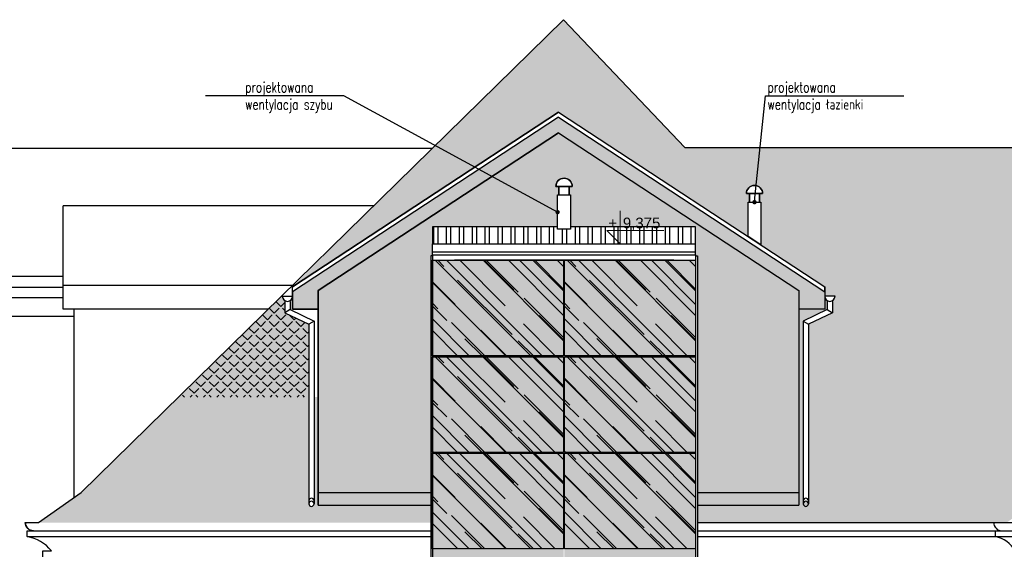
# Model space of a CAD drawing. Header units: millimetres. Extents: x -33628 to -373, y -3399 to 2697.
# Tile 96 of 99: x -24197 to -23050, y 2069 to 2686. Entities that reach past the tile are written whole.
import ezdxf
from ezdxf import colors
from ezdxf.entities.mleader import LeaderData, LeaderLine
from ezdxf.math import Vec2, Vec3

# ---------------------------------------------------------------- set-up
doc = ezdxf.new("R2010")
doc.units = ezdxf.units.MM
doc.header["$LTSCALE"] = 0.2
doc.header["$MEASUREMENT"] = 0
for name, color, linetype in [('-md_kominy', 35, 'Continuous'), ('_MD-DACHÓWKA', 7, 'Continuous'), ('_md-elewacje', 7, 'Continuous'), ('_md-elewacje-obrysowe', 2, 'Continuous'), ('_md-szry', 254, 'Continuous'), ('A-opis', 7, 'Continuous'), ('A-szkło', 154, 'Continuous'), ('A-widok', 41, 'Continuous')]:
    doc.layers.add(name, color=color, linetype=linetype)
for name, color, linetype, true_color in [('_md-dach czerwień', 7, 'Continuous', 0xff7c51), ('_md-kolor 1', 7, 'Continuous', 0xffd2a8), ('_md-szyby tło', 7, 'Continuous', 0xd6f4fe)]:
    doc.layers.add(name, color=color, linetype=linetype, true_color=true_color)
doc.layers.add('A_OPIS', color=2, linetype='Continuous', lineweight=13)
doc.styles.add('Arch-Dim', font='romans.shx', dxfattribs={"width": 0.75})
doc.styles.add('ODNOŚNIKI', font='arial.ttf')

# ---------------------------------------------------------------- blocks, each defined once
blk = doc.blocks.new('ZNAK-POZIOM przekrój')
at = {"ltscale": 10}
for p in [(0, 7.68), (-3.13, 3.12)]:
    blk.add_line(p, (0, 0), dxfattribs=at)
at = {"ltscale": 5}
blk.add_line((10.19, 3.12), (-3.13, 3.12), dxfattribs=at)
at = {"style": 'ODNOŚNIKI', "flags": 4}
for tag, p in [('ZNAK', (-2.76, 3.59)), ('POZIOM', (0.61, 3.59))]:
    blk.add_attdef(tag, p, '', height=2.5, dxfattribs=at)
blk = doc.blocks.new('_Dot')
at = {"color": 0, "linetype": 'ByBlock', "lineweight": -2}
blk.add_line((-0.5, 0), (-1, 0), dxfattribs=at)
at = {"color": 0, "linetype": 'ByBlock', "const_width": 0.5}
blk.add_lwpolyline([(-0.25, 0, 1), (0.25, 0, 1)], format="xyb", close=True, dxfattribs=at)

msp = doc.modelspace()

# ---------------------------------------------------------------- hatches: boundary and pattern name
at = {"layer": '_md-dach czerwień'}
h = msp.add_hatch(color=256, dxfattribs=at)
h.dxf.hatch_style = 1
h.paths.add_polyline_path([(-23047.4, 2100.4), (-23019.5, 2119.8), (-23019.5, 2335.4), (-23019.5, 2354.6), (-23032.4, 2354.6), (-23032.4, 2374.9), (-23014.3, 2446.2), (-22969.2, 2446.2), (-22918.6, 2446.2), (-22910.2, 2413.2), (-22910.2, 2100.4)], flags=16)
h.paths.add_polyline_path([(-22974.4, 2135.6), (-22974.4, 2119.3), (-22944, 2119.3), (-22923.7, 2141.7), (-22923.7, 2354.6), (-22912.1, 2400.4), (-22918.6, 2425.9), (-22936.6, 2354.6), (-22944, 2354.6), (-22951.1, 2354.6), (-22951.1, 2374.9), (-22969.2, 2446.2), (-22987.3, 2374.9), (-22987.3, 2354.6), (-22989.1, 2354.6), (-22989.1, 2119.3)], flags=0)
h.paths.add_polyline_path([(-22968.8, 2332.3), (-22968.8, 2257.3), (-22968.8, 2182.3), (-22959.2, 2182.3), (-22949.6, 2182.3), (-22949.6, 2257.3), (-22949.6, 2332.3), (-22959.2, 2332.3)], flags=0)
h.paths.add_polyline_path([(-22987.3, 2354.6), (-22969.2, 2425.9), (-22962.8, 2400.4), (-22974.4, 2354.6)], flags=0)
h.paths.add_polyline_path([(-23013.9, 2332.3), (-23013.9, 2257.3), (-23013.9, 2182.3), (-23004.3, 2182.3), (-22994.7, 2182.3), (-22994.7, 2257.3), (-22994.7, 2332.3), (-23004.3, 2332.3)], flags=0)
h.paths.add_polyline_path([(-22918.6, 2446.2), (-22910.2, 2446.2), (-22910.2, 2413.2)], flags=16)
h.paths.add_polyline_path([(-23259.5, 2363.9), (-23247.5, 2363.9, -0.284079), (-23250.8, 2358.6, -0.557537)], flags=16)
h.paths.add_polyline_path([(-23333.8, 2423.6), (-23259.5, 2374.9), (-23259.5, 2368.9), (-23259.5, 2363.9, 0.557537), (-23250.5, 2357.9), (-23250.5, 2344.5), (-23278.5, 2331.2), (-23278.5, 2130.8), (-23278.5, 2125.7), (-23278.5, 2122.2, 1), (-23284.5, 2122.2, 1), (-23278.5, 2122.2), (-23278.5, 2100.4), (-23062.7, 2100.4), (-23047.4, 2100.4), (-22910.2, 2100.4), (-22910.2, 2413.2), (-22910.2, 2446.2), (-22910.2, 2536.9), (-23422.4, 2536.9), (-23563.7, 2685.9), (-23716.7, 2536), (-23785, 2469.1), (-23878.8, 2375.4), (-23569.5, 2578.2), (-23348.8, 2433.4), (-23348.8, 2473.4), (-23347.3, 2473.4), (-23347.3, 2483.4), (-23350.8, 2483.4, -1), (-23331.8, 2483.4), (-23335.3, 2483.4), (-23335.3, 2473.4), (-23333.8, 2473.4)])
h = msp.add_hatch(color=256, dxfattribs=at)
h.dxf.hatch_style = 1
h.paths.add_polyline_path([(-22910.2, 2446.2), (-22690.5, 2446.2), (-22600.9, 2536.9), (-22910.2, 2536.9)])
edge = h.paths.add_edge_path()
edge.add_line((-24175.5, 2100.4), (-23698.5, 2100.4))
edge.add_line((-23698.5, 2100.4), (-23698.5, 2120.4))
edge.add_line((-23698.5, 2120.4), (-23849.5, 2120.4))
edge.add_line((-23849.5, 2120.4), (-23849.5, 2246.4))
edge.add_line((-23849.5, 2246.4), (-23854.5, 2246.4))
edge.add_line((-23854.5, 2246.4), (-23854.5, 2122.2))
edge.add_arc((-23857.5, 2122.2), 3, 180, 360, ccw=False)
edge.add_line((-23860.5, 2122.2), (-23860.5, 2246.4))
edge.add_line((-23860.5, 2246.4), (-24012.4, 2246.4))
edge.add_line((-24012.4, 2246.4), (-24125.7, 2135.4))
edge.add_line((-24125.7, 2135.4), (-24175.5, 2100.4))
h = msp.add_hatch(color=256, dxfattribs=at)
h.dxf.hatch_style = 1
h.paths.add_polyline_path([(-23907.7, 2348.9), (-23891.5, 2363.9, 0.284079), (-23888.5, 2357.9), (-23888.5, 2344.5), (-23860.5, 2331.2), (-23860.5, 2246.4), (-24012.4, 2246.4)])
h = msp.add_hatch(color=256, dxfattribs=at)
h.dxf.hatch_style = 1
edge = h.paths.add_edge_path()
edge.add_line((-23289.5, 2120.4), (-23289.5, 2135.4))
edge.add_line((-23289.5, 2135.4), (-23289.5, 2348.9))
edge.add_line((-23289.5, 2348.9), (-23259.5, 2348.9))
edge.add_line((-23259.5, 2348.9), (-23259.5, 2363.9))
edge.add_arc((-23253.5, 2363.9), 6, 180, 240)
edge.add_line((-23256.5, 2358.7), (-23256.5, 2348.3))
edge.add_line((-23256.5, 2348.3), (-23284.5, 2334.9))
edge.add_line((-23284.5, 2334.9), (-23284.5, 2125.7))
edge.add_line((-23284.5, 2125.7), (-23284.5, 2122.2))
edge.add_arc((-23281.5, 2122.2), 3, 180, 360)
edge.add_line((-23278.5, 2122.2), (-23278.5, 2100.4))
edge.add_line((-23278.5, 2100.4), (-23437.1, 2100.4))
edge.add_line((-23437.1, 2100.4), (-23437.1, 2120.4))
edge.add_line((-23437.1, 2120.4), (-23289.5, 2120.4))
h.paths.add_polyline_path([(-23289.5, 2135.4), (-23289.5, 2120.4), (-23437.1, 2120.4), (-23437.1, 2135.4)])
h = msp.add_hatch(color=256, dxfattribs=at)
h.dxf.hatch_style = 1
h.paths.add_polyline_path([(-23698.5, 2120.4), (-23698.5, 2135.4), (-23849.5, 2135.4), (-23849.5, 2120.4)])
at = {"layer": '_MD-DACHÓWKA'}
h = msp.add_hatch(dxfattribs=at)
h.set_pattern_fill('ANGLE', color=256, scale=40, angle=45)
h.set_pattern_definition([(45, (32.454, -2283.854), (-7.7781746, 7.7781746), [8, -3]), (135, (32.454, -2283.854), (-7.7781746, -7.7781746), [8, -3])])
h.paths.add_polyline_path([(-23047.4, 2100.4), (-23019.5, 2119.8), (-23019.5, 2335.4), (-23019.5, 2354.6), (-23032.4, 2354.6), (-23032.4, 2374.9), (-23014.3, 2446.2), (-22969.2, 2446.2), (-22918.6, 2446.2), (-22910.2, 2413.2), (-22910.2, 2100.4)], flags=16)
h.paths.add_polyline_path([(-22974.4, 2135.6), (-22974.4, 2119.3), (-22944, 2119.3), (-22923.7, 2141.7), (-22923.7, 2354.6), (-22912.1, 2400.4), (-22918.6, 2425.9), (-22936.6, 2354.6), (-22944, 2354.6), (-22951.1, 2354.6), (-22951.1, 2374.9), (-22969.2, 2446.2), (-22987.3, 2374.9), (-22987.3, 2354.6), (-22989.1, 2354.6), (-22989.1, 2119.3)], flags=0)
h.paths.add_polyline_path([(-22968.8, 2332.3), (-22968.8, 2257.3), (-22968.8, 2182.3), (-22959.2, 2182.3), (-22949.6, 2182.3), (-22949.6, 2257.3), (-22949.6, 2332.3), (-22959.2, 2332.3)], flags=0)
h.paths.add_polyline_path([(-22987.3, 2354.6), (-22969.2, 2425.9), (-22962.8, 2400.4), (-22974.4, 2354.6)], flags=0)
h.paths.add_polyline_path([(-23013.9, 2332.3), (-23013.9, 2257.3), (-23013.9, 2182.3), (-23004.3, 2182.3), (-22994.7, 2182.3), (-22994.7, 2257.3), (-22994.7, 2332.3), (-23004.3, 2332.3)], flags=0)
h.paths.add_polyline_path([(-22918.6, 2446.2), (-22910.2, 2446.2), (-22910.2, 2413.2)], flags=16)
h.paths.add_polyline_path([(-23259.5, 2363.9), (-23247.5, 2363.9, -0.284079), (-23250.8, 2358.6, -0.557537)], flags=16)
h.paths.add_polyline_path([(-23333.8, 2423.6), (-23259.5, 2374.9), (-23259.5, 2368.9), (-23259.5, 2363.9, 0.557537), (-23250.5, 2357.9), (-23250.5, 2344.5), (-23278.5, 2331.2), (-23278.5, 2130.8), (-23278.5, 2125.7), (-23278.5, 2122.2, 1), (-23284.5, 2122.2, 1), (-23278.5, 2122.2), (-23278.5, 2100.4), (-23062.7, 2100.4), (-23047.4, 2100.4), (-22910.2, 2100.4), (-22910.2, 2413.2), (-22910.2, 2446.2), (-22910.2, 2536.9), (-23422.4, 2536.9), (-23563.7, 2685.9), (-23716.7, 2536), (-23785, 2469.1), (-23878.8, 2375.4), (-23569.5, 2578.2), (-23348.8, 2433.4), (-23348.8, 2473.4), (-23347.3, 2473.4), (-23347.3, 2483.4), (-23350.8, 2483.4, -1), (-23331.8, 2483.4), (-23335.3, 2483.4), (-23335.3, 2473.4), (-23333.8, 2473.4)])
h = msp.add_hatch(dxfattribs=at)
h.set_pattern_fill('ANGLE', color=256, scale=40, angle=45)
h.set_pattern_definition([(45, (32.454, -2283.854), (-7.7781746, 7.7781746), [8, -3]), (135, (32.454, -2283.854), (-7.7781746, -7.7781746), [8, -3])])
h.paths.add_polyline_path([(-22910.2, 2446.2), (-22690.5, 2446.2), (-22600.9, 2536.9), (-22910.2, 2536.9)])
edge = h.paths.add_edge_path()
edge.add_line((-23849.5, 2100.4), (-24175.5, 2100.4))
edge.add_line((-24175.5, 2100.4), (-24125.7, 2135.4))
edge.add_line((-24125.7, 2135.4), (-24012.4, 2246.4))
edge.add_line((-24012.4, 2246.4), (-23860.5, 2246.4))
edge.add_line((-23860.5, 2246.4), (-23860.5, 2122.2))
edge.add_arc((-23857.5, 2122.2), 3, 180, 360)
edge.add_line((-23854.5, 2122.2), (-23854.5, 2246.4))
edge.add_line((-23854.5, 2246.4), (-23849.5, 2246.4))
edge.add_line((-23849.5, 2246.4), (-23849.5, 2120.4))
edge.add_line((-23849.5, 2120.4), (-23849.5, 2100.4))
h = msp.add_hatch(dxfattribs=at)
h.set_pattern_fill('ANGLE', color=256, scale=40, angle=45)
h.set_pattern_definition([(45, (32.454, -2283.854), (-7.7781746, 7.7781746), [8, -3]), (135, (32.454, -2283.854), (-7.7781746, -7.7781746), [8, -3])])
h.paths.add_polyline_path([(-23907.7, 2348.9), (-23891.5, 2363.9, 0.284079), (-23888.5, 2357.9), (-23888.5, 2344.5), (-23860.5, 2331.2), (-23860.5, 2246.4), (-24012.4, 2246.4)])
at = {"layer": '_md-kolor 1'}
h = msp.add_hatch(color=256, dxfattribs=at)
h.dxf.hatch_style = 1
h.paths.add_polyline_path([(-23289.5, 2370.7), (-23569.5, 2554.3), (-23849.5, 2370.7), (-23849.5, 2348.9), (-23849.5, 2135.4), (-23718.5, 2135.4), (-23718.5, 2410.8), (-23718.5, 2410.8), (-23716.5, 2410.8), (-23716.5, 2411.9), (-23716.5, 2415), (-23716.5, 2425), (-23716.5, 2444.8), (-23570.7, 2444.8), (-23570.7, 2481.8), (-23569.2, 2481.8), (-23569.2, 2491.8), (-23572.7, 2491.8, -1), (-23553.7, 2491.8, -0.000526), (-23553.7, 2491.8), (-23553.7, 2491.8), (-23557.2, 2491.8), (-23557.2, 2481.8), (-23555.7, 2481.8), (-23555.7, 2444.8), (-23409.9, 2444.8), (-23409.9, 2425), (-23409.9, 2415), (-23409.9, 2412.5), (-23409.9, 2410.8), (-23409.9, 2410.8), (-23407.9, 2410.8), (-23407.9, 2410.8), (-23407.9, 2135.4), (-23289.5, 2135.4), (-23289.5, 2348.9)])
at = {"layer": '_md-szry'}
h = msp.add_hatch(color=256, dxfattribs=at)
h.dxf.hatch_style = 1
h.paths.add_polyline_path([(-23879.5, 2368.9), (-23879.5, 2348.9), (-23849.5, 2348.9), (-23849.5, 2370.7), (-23569.5, 2554.3), (-23289.5, 2370.7), (-23289.5, 2348.9), (-23259.5, 2348.9), (-23259.5, 2368.9), (-23569.5, 2572.2)])

# ---------------------------------------------------------------- linework, layer by layer
at = {"layer": '-md_kominy', "ltscale": 40}
for p, q in [((-23572.7, 2491.8), (-23553.7, 2491.8)), ((-23350.8, 2483.4), (-23331.8, 2483.4))]:
    msp.add_line(p, q, dxfattribs=at)
at = {"layer": '-md_kominy', "ltscale": 40, "elevation": 0}
msp.add_lwpolyline([(-23553.7, 2491.8, 1), (-23572.7, 2491.8, 1)], format="xyb", dxfattribs=at)
msp.add_lwpolyline([(-23569.2, 2481.8), (-23557.2, 2481.8), (-23557.2, 2491.8), (-23569.2, 2491.8)], close=True, dxfattribs=at)
at = {"layer": '-md_kominy', "ltscale": 40}
msp.add_lwpolyline([(-23331.8, 2483.4, 1), (-23350.8, 2483.4, 1)], format="xyb", dxfattribs=at)
msp.add_lwpolyline([(-23348.8, 2433.4), (-23348.8, 2473.4), (-23347.3, 2473.4), (-23347.3, 2483.4), (-23350.8, 2483.4, -1), (-23331.8, 2483.4), (-23335.3, 2483.4), (-23335.3, 2473.4), (-23333.8, 2473.4), (-23333.8, 2423.6)], format="xyb", close=True, dxfattribs=at)
msp.add_lwpolyline([(-23347.3, 2473.4), (-23335.3, 2473.4), (-23335.3, 2483.4), (-23347.3, 2483.4)], close=True, dxfattribs=at)
msp.add_lwpolyline([(-23348.8, 2433.4), (-23348.8, 2473.4), (-23333.8, 2473.4), (-23333.8, 2423.6)], dxfattribs=at)
at = {"layer": '_md-elewacje'}
for p, q in [((-24125.7, 2135.4), (-23563.7, 2685.9)), ((-23563.7, 2685.9), (-23422.4, 2536.9)), ((-23569.5, 2578.2), (-23879.5, 2374.9)), ((-23569.5, 2572.2), (-23879.5, 2368.9)), ((-23569.5, 2578.2), (-23259.5, 2374.9)), ((-23569.5, 2572.2), (-23259.5, 2368.9)), ((-23569.5, 2554.3), (-23849.5, 2370.7)), ((-23569.5, 2554.3), (-23289.5, 2370.7)), ((-23716.7, 2536), (-24588.8, 2536)), ((-23422.4, 2536.9), (-22604.4, 2536.9)), ((-23785, 2469.1), (-24146.9, 2469.1)), ((-24146.9, 2348.9), (-24146.9, 2469.1)), ((-24749, 2387.4), (-24146.9, 2387.4)), ((-23879.5, 2376.5), (-24146.9, 2376.5)), ((-23879.5, 2368.9), (-23879.5, 2374.9)), ((-23259.5, 2368.9), (-23259.5, 2374.9)), ((-24753.2, 2374.5), (-24146.9, 2374.5)), ((-23891.5, 2363.9), (-23879.5, 2363.9)), ((-23879.5, 2368.9), (-23879.5, 2348.9)), ((-23849.5, 2370.7), (-23849.5, 2120.4)), ((-23289.5, 2370.7), (-23289.5, 2120.4)), ((-23259.5, 2368.9), (-23259.5, 2348.9)), ((-23247.5, 2363.9), (-23259.5, 2363.9)), ((-24753.2, 2362.5), (-24146.9, 2362.5)), ((-23888.5, 2357.9), (-23888.5, 2344.5)), ((-23882.5, 2357.9), (-23882.5, 2348.3)), ((-23256.5, 2357.9), (-23256.5, 2348.3)), ((-23250.5, 2357.9), (-23250.5, 2344.5)), ((-24745.7, 2340.5), (-24134.3, 2340.5)), ((-23907.7, 2348.9), (-24146.9, 2348.9)), ((-24134.3, 2348.9), (-24134.3, 2129.4)), ((-23882.5, 2348.3), (-23888.5, 2344.5)), ((-23888.5, 2344.5), (-23860.5, 2331.2)), ((-23882.5, 2348.3), (-23854.5, 2334.9)), ((-23879.5, 2348.9), (-23849.5, 2348.9)), ((-23259.5, 2348.9), (-23289.5, 2348.9)), ((-23256.5, 2348.3), (-23284.5, 2334.9)), ((-23250.5, 2344.5), (-23278.5, 2331.2)), ((-23256.5, 2348.3), (-23250.5, 2344.5)), ((-23854.5, 2334.9), (-23860.5, 2331.2)), ((-23860.5, 2331.2), (-23860.5, 2122.2)), ((-23854.5, 2334.9), (-23854.5, 2122.2)), ((-23284.5, 2334.9), (-23284.5, 2122.2)), ((-23284.5, 2334.9), (-23278.5, 2331.2)), ((-23278.5, 2331.2), (-23278.5, 2122.2)), ((-24175.5, 2100.4), (-24125.7, 2135.4)), ((-23849.5, 2135.4), (-23289.5, 2135.4)), ((-23849.5, 2120.4), (-23289.5, 2120.4)), ((-23437.1, 2100.4), (-21812.3, 2100.4)), ((-24188.7, 2084), (-24188.7, 2090.8)), ((-24181.3, 2090.8), (-22488.4, 2090.8)), ((-23060.5, 2084), (-23060.5, 2090.8)), ((-24188.7, 2084), (-22488.4, 2084))]:
    msp.add_line(p, q, dxfattribs=at)
for centre, radius, start, end in [((-23885.5, 2363.9), 6, 180, 0), ((-23253.5, 2363.9), 6, 180, 0), ((-23857.5, 2125.7), 3, 0, 180), ((-23857.5, 2122.2), 3, 0, 180), ((-23281.5, 2125.7), 3, 0, 180), ((-23281.5, 2122.2), 3, 0, 180), ((-23857.5, 2122.2), 3, 180, 0), ((-23281.5, 2122.2), 3, 180, 0), ((-24181.3, 2100.4), 9.57, 179.9969, 270), ((-23053.1, 2100.4), 9.57, 179.9969, 270), ((-24197.2, 2037.3), 47.5, 39.5007, 79.6588), ((-23068.4, 2048.5), 36.4, 31.4964, 77.4401)]:
    msp.add_arc(centre, radius, start, end, dxfattribs=at)
at = {"layer": '_md-elewacje-obrysowe'}
msp.add_lwpolyline([(-24165.5, 1480.3), (-24165.5, 1870.3), (-24159.9, 1870.3), (-24159.9, 2033.3), (-24170.5, 2033.3), (-24170.5, 2067.5), (-24160.5, 2067.5, 0.177038), (-24188.7, 2084), (-24188.7, 2090.8), (-24181.3, 2090.8, -0.414229), (-24190.9, 2100.4), (-24175.5, 2100.4), (-24125.7, 2135.4), (-23563.7, 2685.9), (-23422.4, 2536.9), (-22600.9, 2536.9), (-22517.2, 2621.7), (-22357.8, 2621.7)], format="xyb", dxfattribs=at)
for points in [[(-23849.5, 2348.9), (-23879.5, 2348.9), (-23879.5, 2374.9), (-23569.5, 2578.2), (-23259.5, 2374.9), (-23259.5, 2348.9), (-23289.5, 2348.9)], [(-23849.5, 2120.4), (-23849.5, 2348.9), (-23849.5, 2370.7), (-23569.5, 2554.3), (-23289.5, 2370.7), (-23289.5, 2120.4)]]:
    msp.add_lwpolyline(points, dxfattribs=at)

# ---------------------------------------------------------------- leaders
at = {"layer": 'A-opis'}
ml = msp.add_multileader_mtext('Standard', dxfattribs=at)
ml.set_content('\\pxt4;projektowana wentylacja szybu', color=256, style='Arch-Dim')
ml.set_leader_properties(color=30)
ml.set_arrow_properties(name='DOT')
ml.build(insert=Vec2(0, 0))
ml.multileader.update_dxf_attribs({"text_left_attachment_type": 6, "text_right_attachment_type": 6, "dogleg_length": 2, "arrow_head_size": 5})
ctx = ml.context
ctx.base_point, ctx.char_height, ctx.arrow_head_size, ctx.landing_gap_size, ctx.plane_origin, ctx.plane_x_axis, ctx.plane_y_axis = Vec3(-23934.9, 2597.3), 12, 5, 0.2, Vec3(-22331.9, 6697.9), Vec3(-1, 0), Vec3(0, -1)
ctx.left_attachment, ctx.right_attachment = 6, 6
notes = []
notes.append((ctx, [(0, (1, 1, 0), (-23819.9, 2597.3), (-1, 0), 2, [(1, [(-23570.7, 2461.8)], 0, [])])]))
ctx.mtext.insert, ctx.mtext.width = Vec3(-23934.7, 2613.3), 157.298
ml = msp.add_multileader_mtext('Standard', dxfattribs=at)
ml.set_content('\\pxt4;projektowana wentylacja łazienki', color=256, style='Arch-Dim')
ml.set_leader_properties(color=30)
ml.set_arrow_properties(name='DOT')
ml.build(insert=Vec2(0, 0))
ml.multileader.update_dxf_attribs({"text_left_attachment_type": 6, "text_right_attachment_type": 6, "dogleg_length": 2, "arrow_head_size": 5})
ctx = ml.context
ctx.base_point, ctx.char_height, ctx.arrow_head_size, ctx.landing_gap_size, ctx.plane_origin, ctx.plane_y_axis = Vec3(-23326.3, 2597.3), 12, 5, 0.2, Vec3(-24816.2, 6697.9), Vec3(0, -1)
ctx.left_attachment, ctx.right_attachment = 6, 6
notes.append((ctx, [(0, (1, 1, 0), (-23328.3, 2597.3), (1, 0), 2, [(1, [(-23341.3, 2473.4)], 0, [])])]))
ctx.mtext.insert, ctx.mtext.width = Vec3(-23326.1, 2613.3), 157.298
for ctx, leaders in notes:
    for number, flags, end, landing, length, lines in leaders:
        leader = LeaderData()
        leader.index, (leader.has_last_leader_line, leader.has_dogleg_vector, leader.attachment_direction) = number, flags
        leader.last_leader_point, leader.dogleg_vector, leader.dogleg_length = Vec3(end), Vec3(landing), length
        for number, points, colour, breaks in lines:
            line = LeaderLine()
            line.index, line.vertices, line.color, line.breaks = number, Vec3.list(points), colors.encode_raw_color(colour), breaks
            leader.lines.append(line)
        ctx.leaders.append(leader)

# ---------------------------------------------------------------- next in the draw order: wipeouts: each hides what was drawn before it
msp.add_wipeout([(-23707.9, 1487.6), (-23707.9, 1512.7), (-23716.5, 1512.7), (-23716.5, 1530.6), (-23718.5, 1530.6), (-23718.5, 2410.8), (-23716.5, 2410.8), (-23716.5, 2444.8), (-23409.9, 2444.8), (-23409.9, 2410.8), (-23407.9, 2410.8), (-23407.9, 1530.6), (-23409.9, 1530.6), (-23409.9, 1512.7), (-23418.5, 1512.7), (-23418.5, 1487.6)])

# ---------------------------------------------------------------- next in the draw order: hatches: boundary and pattern name
at = {"layer": '_md-szyby tło', "true_color": 0x6c8d93, "transparency": 33554687}
h = msp.add_hatch(color=252, dxfattribs=at)
h.dxf.hatch_style = 1
h.paths.add_polyline_path([(-23716.5, 1522.7), (-23652.7, 1522.7), (-23652.7, 1707.6), (-23716.5, 1707.6)])
h.paths.add_polyline_path([(-23516.7, 1522.7), (-23409.9, 1522.7), (-23409.9, 1707.6), (-23516.7, 1707.6)])
h.paths.add_polyline_path([(-23409.9, 1732.6), (-23562.7, 1732.6), (-23562.7, 1844), (-23409.9, 1844)])
h.paths.add_polyline_path([(-23409.9, 1845), (-23562.7, 1845), (-23562.7, 1956.3), (-23409.9, 1956.3)])
h.paths.add_polyline_path([(-23563.7, 1845), (-23716.5, 1845), (-23716.5, 1956.3), (-23563.7, 1956.3)])
h.paths.add_polyline_path([(-23563.7, 1732.6), (-23716.5, 1732.6), (-23716.5, 1844), (-23563.7, 1844)])
h.paths.add_polyline_path([(-23409.9, 1957.3), (-23562.7, 1957.3), (-23562.7, 2068.7), (-23409.9, 2068.7)])
h.paths.add_polyline_path([(-23563.7, 1957.3), (-23716.5, 1957.3), (-23716.5, 2068.7), (-23563.7, 2068.7)])
h.paths.add_polyline_path([(-23409.9, 2069.7), (-23562.7, 2069.7), (-23562.7, 2181.1), (-23409.9, 2181.1)])
h.paths.add_polyline_path([(-23409.9, 2182.1), (-23562.7, 2182.1), (-23562.7, 2293.5), (-23409.9, 2293.5)])
h.paths.add_polyline_path([(-23563.7, 2182.1), (-23716.5, 2182.1), (-23716.5, 2293.5), (-23563.7, 2293.5)])
h.paths.add_polyline_path([(-23563.7, 2069.7), (-23716.5, 2069.7), (-23716.5, 2181.1), (-23563.7, 2181.1)])
h.paths.add_polyline_path([(-23409.9, 2294.5), (-23562.7, 2294.5), (-23562.7, 2405.8), (-23409.9, 2405.8)])
h.paths.add_polyline_path([(-23563.7, 2294.5), (-23716.5, 2294.5), (-23716.5, 2405.8), (-23563.7, 2405.8)])
at = {"layer": 'A-szkło', "transparency": 33554679}
h = msp.add_hatch(dxfattribs=at)
h.set_pattern_fill('AR-RROOF', color=256, scale=30, angle=315)
h.set_pattern_definition([(315, (9828.525, 1460.574), (67.88225, -25.455844), [450, -60, 150, -30]), (315, (9867.346, 1442.967), (7.000357, 49.426764), [90, -9.9, 180, -22.5]), (315, (9857.163, 1467.999), (124.521504, -96.095812), [240, -42, 120, -30])])
h.paths.add_polyline_path([(-23563.7, 2294.5), (-23716.5, 2294.5), (-23716.5, 2405.8), (-23563.7, 2405.8), (-23563.7, 2402.5)])
h = msp.add_hatch(dxfattribs=at)
h.set_pattern_fill('AR-RROOF', color=256, scale=30, angle=315)
h.set_pattern_definition([(315, (9982.326, 1460.575), (67.88225, -25.455844), [450, -60, 150, -30]), (315, (10021.146, 1442.97), (7.000357, 49.426764), [90, -9.9, 180, -22.5]), (315, (10010.964, 1468), (124.521504, -96.095812), [240, -42, 120, -30])])
h.paths.add_polyline_path([(-23409.9, 2294.5), (-23562.7, 2294.5), (-23562.7, 2405.8), (-23409.9, 2405.8), (-23409.9, 2402.5)])
h = msp.add_hatch(dxfattribs=at)
h.set_pattern_fill('AR-RROOF', color=256, scale=30, angle=315)
h.set_pattern_definition([(315, (9828.525, 1348.198), (67.88225, -25.455844), [450, -60, 150, -30]), (315, (9867.346, 1330.59), (7.000357, 49.426764), [90, -9.9, 180, -22.5]), (315, (9857.163, 1355.622), (124.521504, -96.095812), [240, -42, 120, -30])])
h.paths.add_polyline_path([(-23563.7, 2182.1), (-23716.5, 2182.1), (-23716.5, 2293.5), (-23563.7, 2293.5), (-23563.7, 2290.2)])
h = msp.add_hatch(dxfattribs=at)
h.set_pattern_fill('AR-RROOF', color=256, scale=30, angle=315)
h.set_pattern_definition([(315, (9982.326, 1348.2), (67.88225, -25.455844), [450, -60, 150, -30]), (315, (10021.146, 1330.59), (7.000357, 49.426764), [90, -9.9, 180, -22.5]), (315, (10010.964, 1355.624), (124.521504, -96.095812), [240, -42, 120, -30])])
h.paths.add_polyline_path([(-23409.9, 2182.1), (-23562.7, 2182.1), (-23562.7, 2293.5), (-23409.9, 2293.5), (-23409.9, 2290.2)])
h = msp.add_hatch(dxfattribs=at)
h.set_pattern_fill('AR-RROOF', color=256, scale=30, angle=315)
h.set_pattern_definition([(315, (9828.525, 1235.82), (67.88225, -25.455844), [450, -60, 150, -30]), (315, (9867.346, 1218.214), (7.000357, 49.426764), [90, -9.9, 180, -22.5]), (315, (9857.163, 1243.246), (124.521504, -96.095812), [240, -42, 120, -30])])
h.paths.add_polyline_path([(-23563.7, 2069.7), (-23716.5, 2069.7), (-23716.5, 2181.1), (-23563.7, 2181.1), (-23563.7, 2177.8)])
h = msp.add_hatch(dxfattribs=at)
h.set_pattern_fill('AR-RROOF', color=256, scale=30, angle=315)
h.set_pattern_definition([(315, (9982.326, 1235.822), (67.88225, -25.455844), [450, -60, 150, -30]), (315, (10021.146, 1218.216), (7.000357, 49.426764), [90, -9.9, 180, -22.5]), (315, (10010.964, 1243.247), (124.521504, -96.095812), [240, -42, 120, -30])])
h.paths.add_polyline_path([(-23409.9, 2069.7), (-23562.7, 2069.7), (-23562.7, 2181.1), (-23409.9, 2181.1), (-23409.9, 2177.8)])
at = {"layer": 'A-widok'}
h = msp.add_hatch(dxfattribs=at)
h.set_pattern_fill('ANSI32', color=14, scale=40, angle=45)
h.set_pattern_definition([(90, (0, 2662.656), (-15, 9e-16), []), (90, (5, 2667.656), (-15, 9e-16), [])])
h.paths.add_polyline_path([(-23409.9, 2425), (-23409.9, 2444.8), (-23555.7, 2444.8), (-23555.7, 2441.8), (-23570.7, 2441.8), (-23570.7, 2444.8), (-23716.5, 2444.8), (-23716.5, 2425)])

# ---------------------------------------------------------------- next in the draw order: linework, layer by layer
at = {"layer": '-md_kominy', "ltscale": 40, "elevation": 0}
msp.add_lwpolyline([(-23570.7, 2441.8), (-23570.7, 2481.8), (-23569.2, 2481.8), (-23569.2, 2491.8), (-23572.7, 2491.8, -1), (-23553.7, 2491.8), (-23557.2, 2491.8), (-23557.2, 2481.8), (-23555.7, 2481.8), (-23555.7, 2441.8)], format="xyb", close=True, dxfattribs=at)
msp.add_lwpolyline([(-23570.7, 2441.8), (-23570.7, 2481.8), (-23555.7, 2481.8), (-23555.7, 2441.8)], dxfattribs=at)
at = {"layer": 'A-szkło', "transparency": 33554679, "elevation": 0}
for points in [[(-23563.7, 2294.5), (-23716.5, 2294.5), (-23716.5, 2405.8), (-23563.7, 2405.8)], [(-23409.9, 2294.5), (-23562.7, 2294.5), (-23562.7, 2405.8), (-23409.9, 2405.8)], [(-23563.7, 2182.1), (-23716.5, 2182.1), (-23716.5, 2293.5), (-23563.7, 2293.5)], [(-23409.9, 2182.1), (-23562.7, 2182.1), (-23562.7, 2293.5), (-23409.9, 2293.5)], [(-23563.7, 2069.7), (-23716.5, 2069.7), (-23716.5, 2181.1), (-23563.7, 2181.1)], [(-23409.9, 2069.7), (-23562.7, 2069.7), (-23562.7, 2181.1), (-23409.9, 2181.1)]]:
    msp.add_lwpolyline(points, close=True, dxfattribs=at)
at = {"layer": 'A-widok', "transparency": 33554679}
for p, q in [((-23716.5, 2410.8), (-23716.5, 2425)), ((-23716.5, 2425), (-23409.9, 2425)), ((-23409.9, 2411.9), (-23409.9, 2425)), ((-23409.9, 2415), (-23716.5, 2415)), ((-23716.5, 2411.9), (-23409.9, 2411.9))]:
    msp.add_line(p, q, dxfattribs=at)
at = {"layer": 'A-widok', "color": 14, "transparency": 33554679}
msp.add_line((-23435.4, 2405.8), (-23691, 2405.8), dxfattribs=at)
msp.add_line((-23435.4, 2405.8), (-23691, 2405.8), dxfattribs=at)
at = {"layer": 'A-widok', "color": 14, "transparency": 33554679, "elevation": 0}
for points in [[(-23570.7, 2444.8), (-23716.5, 2444.8), (-23716.5, 2425)], [(-23409.9, 2425), (-23409.9, 2444.8), (-23555.7, 2444.8)]]:
    msp.add_lwpolyline(points, dxfattribs=at)
at = {"layer": 'A-widok', "color": 14, "elevation": 0}
for points in [[(-23716.5, 2410.8), (-23718.5, 2410.8), (-23718.5, 1530.6), (-23716.5, 1530.6)], [(-23409.9, 2410.8), (-23407.9, 2410.8), (-23407.9, 1530.6), (-23409.9, 1530.6)]]:
    msp.add_lwpolyline(points, dxfattribs=at)
at = {"layer": 'A-widok', "transparency": 33554679, "elevation": 0}
msp.add_lwpolyline([(-23716.5, 2410.8), (-23716.5, 1522.7), (-23652.7, 1522.7)], dxfattribs=at)
at = {"layer": 'A-widok', "elevation": 0}
msp.add_lwpolyline([(-23409.9, 2411.9), (-23409.9, 1512.7), (-23418.5, 1512.7), (-23418.5, 1487.6)], dxfattribs=at)

# ---------------------------------------------------------------- next in the draw order: block references
at = {"layer": 'A_OPIS'}
ref = msp.add_blockref('ZNAK-POZIOM przekrój', (-23497.8, 2425), dxfattribs=dict(at, xscale=5, yscale=5, zscale=5, rotation=360))
ref.add_attrib('POZIOM', '9,375', (-23494.7, 2442.9), dxfattribs={"height": 12.5, "style": 'ODNOŚNIKI', "flags": 4})
ref.add_attrib('ZNAK', '+', (-23511.6, 2442.9), dxfattribs={"height": 12.5, "style": 'ODNOŚNIKI', "flags": 4})

doc.saveas('drawing.dxf')
